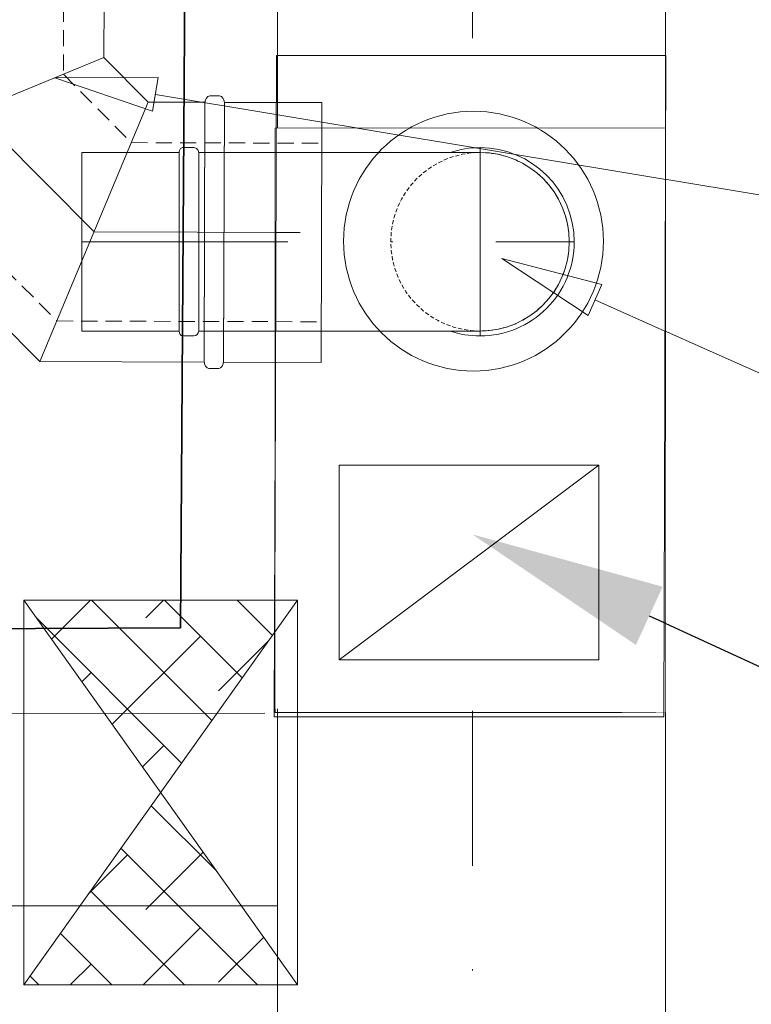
# Model space of a CAD drawing. Header units: centimetres. Extents: x -122 to 72759, y 3298 to 43172.
# Tile 173 of 243: x 30861 to 30906, y 17123 to 17184. Entities that reach past the tile are written whole.
import ezdxf
from ezdxf import colors
from ezdxf.entities.mleader import LeaderData, LeaderLine
from ezdxf.enums import TextEntityAlignment as Align
from ezdxf.lldxf.tags import DXFTag
from ezdxf.math import Vec2, Vec3

# ---------------------------------------------------------------- set-up
doc = ezdxf.new("R2010")
doc.units = ezdxf.units.CM
doc.header["$MEASUREMENT"] = 0
for name, pattern in [('CONTINOUS', [0]), ('DASHDOT', [25.4, 12.7, -6.35, 0, -6.35]), ('DASHEDX2', [1.5, 1, -0.5]), ('HIDDEN', [0.375, 0.25, -0.125])]:
    doc.linetypes.add(name, pattern=pattern)
doc.layers.get('0').update_dxf_attribs({"lineweight": 5})
for name, color, linetype, lineweight in [('0-OSIE', 7, 'DASHDOT', 5), ('0-Sciany', 7, 'Continuous', 5), ('07 wentylacja', 7, 'Continuous', 5), ('2DH_PRO_z', 240, 'Continuous', 15), ('_ ściany konstrukcyjne', 7, 'Continuous', 5), ('CP_AXIS', 143, 'DASHDOT', 9), ('CP_DETAL', 33, 'Continuous', 9), ('CP_HIDDE', 203, 'HIDDEN', 9), ('IS_INSTAL GAZ_Opis', 7, 'Continuous', 5), ('IS_otw_PRZEJSCI Ppoz', 1, 'Continuous', 9), ('IS_Powrót', 5, 'DASH', 35), ('IS_Text_Odbiornikow_Therm', 7, 'Continuous', 5), ('S_GAZ-opis', 7, 'CONTINOUS', 18), ('widok', 7, 'Continuous', 5), ('wymiarowanie', 7, 'Continuous', 5)]:
    doc.layers.add(name, color=color, linetype=linetype, lineweight=lineweight)
doc.layers.add('IS_Opisy_działek_Therm', color=7, linetype='SOLID', lineweight=5, true_color=0x000000)
doc.styles.add('Arial-sanit', font='arial.ttf')
doc.styles.add('CP_ATTR', font='ROMANS.SHX')
doc.styles.add('IS_KS_wewn_opis', font='ARIALN.TTF', dxfattribs={"width": 0.8, "height": 18})
doc.styles.add('MM_100', font='arial.ttf', dxfattribs={"height": 16})
tags = doc.linetypes.add('DASH', pattern=[15, 10, -5]).pattern_tags.tags
tags[6:7] = [DXFTag(74, 4), DXFTag(75, 0), DXFTag(340, '0'), DXFTag(46, 0.0), DXFTag(50, 0.0), DXFTag(44, 0.0), DXFTag(45, 0.0)]
tags[4:5] = [DXFTag(74, 4), DXFTag(75, 0), DXFTag(340, '0'), DXFTag(46, 0.0), DXFTag(50, 0.0), DXFTag(44, 0.0), DXFTag(45, 0.0)]
tags = doc.linetypes.add('SOLID', pattern=[10, 10, 0]).pattern_tags.tags
tags[6:7] = [DXFTag(74, 4), DXFTag(75, 0), DXFTag(340, '0'), DXFTag(46, 0.0), DXFTag(50, 0.0), DXFTag(44, 0.0), DXFTag(45, 0.0)]
tags[4:5] = [DXFTag(74, 4), DXFTag(75, 0), DXFTag(340, '0'), DXFTag(46, 0.0), DXFTag(50, 0.0), DXFTag(44, 0.0), DXFTag(45, 0.0)]

# ---------------------------------------------------------------- blocks, each defined once
blk = doc.blocks.new('G$C429A6C2F')
at = {"layer": '0-OSIE', "lineweight": 5}
blk.add_lwpolyline([(446.7644967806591, 355.8467869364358), (446.7645002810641, -325.1637477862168)], dxfattribs=at)
at = {"layer": '0-Sciany', "lineweight": 5}
blk.add_line((182.3959316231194, -245.8206165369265), (434.7539216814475, -245.8130780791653), dxfattribs=at)
at = {"layer": '_ ściany konstrukcyjne', "lineweight": 5}
for points in [[(434.7469383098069, -12.0371936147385), (434.7562920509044, -325.1637477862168)], [(458.6252920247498, -12.03766449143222), (458.6745229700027, -325.1637477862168)], [(11.9945592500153, -233.9646485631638), (433.9722102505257, -233.9352861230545)]]:
    blk.add_lwpolyline(points, dxfattribs=at)
at = {"layer": 'widok', "lineweight": 5}
for points in [[(434.6249044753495, -197.9085454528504), (458.6244886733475, -197.9085455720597), (458.6244885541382, -233.907054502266), (434.6249043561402, -233.907054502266)], [(438.6249546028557, -201.4077999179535), (454.6251266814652, -201.4078001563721), (454.6251267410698, -213.4075706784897), (438.6249545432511, -213.4075705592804)], [(438.6249544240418, -230.4078000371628), (454.6251266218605, -230.4078000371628), (454.6251265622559, -218.4080293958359), (438.6249544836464, -218.4080293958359)]]:
    blk.add_lwpolyline(points, close=True, dxfattribs=at)
for points in [[(454.6246487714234, -201.4078000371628), (438.6254324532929, -213.4075705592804)], [(438.6254323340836, -230.4078000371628), (454.6246486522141, -218.4080293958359)]]:
    blk.add_lwpolyline(points, dxfattribs=at)
blk = doc.blocks.new('2dchmd004_m01')
for p, q in [((60, 50), (0, 50)), ((0, -50), (0, 50)), ((60, -50), (60, 50)), ((60, -50), (0, -50))]:
    blk.add_line(p, q)
blk = doc.blocks.new('2dchmd004_m02')
for p, q in [((0, -50), (0, 50)), ((9, 53), (3, 53)), ((12, -50), (12, 50)), ((9, -53), (3, -53))]:
    blk.add_line(p, q)
for centre, start, end in [((3, 50), 90, 180), ((9, 50), 0, 90), ((3, -50), 180, 270), ((9, -50), 270, 0)]:
    blk.add_arc(centre, 3, start, end)
blk = doc.blocks.new('2hpn_fls002_0056_zzj4no2')
at = {"linetype": 'DASHEDX2'}
for p, q in [((9.92462120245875, 9.70279579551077), (9.92462120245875, 21.42462120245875)), ((20.92462120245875, 5.14644660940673), (20.92462120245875, 21.42462120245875)), ((5.72182540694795, 5.5), (9.92462120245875, 9.70279579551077)), ((-6, 5.5), (5.72182540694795, 5.5)), ((10.27817459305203, -5.5), (20.92462120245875, 5.14644660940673)), ((-6, -5.5), (10.27817459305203, -5.5))]:
    blk.add_line(p, q, dxfattribs=at)
for p, q in [((7.42462120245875, 10.73832970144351), (7.42462120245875, 14.22462120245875)), ((7.42462120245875, 14.22462120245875), (23.42462120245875, 14.22462120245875)), ((23.42462120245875, 14.22462120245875), (23.42462120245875, 4.110912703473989)), ((4.686291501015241, 8.000000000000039), (7.42462120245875, 10.73832970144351)), ((-6, 8.100000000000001), (9.769962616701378e-15, 8.10000000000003)), ((-6, -8.1), (-6, 8.100000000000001)), ((9.769962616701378e-15, 8.10000000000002), (0, -8.10000000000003)), ((0.9000000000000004, 8.399999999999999), (0.2000000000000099, 8.399999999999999)), ((1.2, 8), (1.2, -8)), ((1.2, 8.00000000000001), (4.686291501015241, 8.000000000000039)), ((11.31370849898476, -8), (23.42462120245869, 4.11091270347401)), ((-6, -8.1), (0, -8.10000000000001)), ((0.2000000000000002, -8.4), (0.9000000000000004, -8.4)), ((1.2, -8), (11.31370849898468, -8))]:
    blk.add_line(p, q)
for centre, major_axis, ratio, start_param, end_param in [((0.2000000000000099, 8.10000000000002), (0, 0.29999999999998), 0.66666666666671, 0, 1.5707963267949), ((0.9000000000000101, 8), (0, 0.4), 0.7500000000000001, -1.5707963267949, 0), ((0.2000000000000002, -8.10000000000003), (0, 0.29999999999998), 0.66666666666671, 1.5707963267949, 3.14159265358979), ((0.9000000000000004, -8), (0, 0.4), 0.7500000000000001, 3.14159265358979, 4.712388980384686)]:
    blk.add_ellipse(centre, major_axis=major_axis, ratio=ratio, start_param=start_param, end_param=end_param)
at = {"layer": 'CP_AXIS'}
for p, q in [((15.42462120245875, 7.42462120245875), (15.42462120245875, 21.42462120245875)), ((8.00000000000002, 0), (15.42462120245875, 7.42462120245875)), ((-6, 0), (8.00000000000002, 0))]:
    blk.add_line(p, q, dxfattribs=at)
at = {"layer": 'CP_DETAL'}
for p, q in [((23.42462120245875, 4.110912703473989), (7.42462120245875, 10.73832970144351)), ((11.31370849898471, -8), (4.686291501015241, 8.000000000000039))]:
    blk.add_line(p, q, dxfattribs=at)
at = {"xscale": 0.1, "rotation": 90}
for name, p, yscale in [('2dchmd004_m01', (15.42462120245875, 15.42462120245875), 0.16), ('2dchmd004_m02', (15.42462120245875, 14.22462120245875), 0.15849056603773)]:
    blk.add_blockref(name, p, dxfattribs=dict(at, yscale=yscale))
at = {"linetype": 'ByBlock', "style": 'CP_ATTR', "flags": 9}
for tag, p in [('TEMPERATURE', (-5.29723282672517, -7.98482310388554)), ('CHARACTER', (-5.29723282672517, -7.98481262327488)), ('ORDER-NO', (-5.29723282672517, -7.98485209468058)), ('NAME', (-5.29723282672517, -7.984794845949)), ('FLOW', (-5.29723282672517, -7.98480373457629)), ('NUMBER', (-5.29723282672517, -7.98483199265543)), ('PRODUCT-TYPE', (-5.29723282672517, -7.98484181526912)), ('OTHER', (-5.29720666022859, -7.98479485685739)), ('PN', (-5.29720708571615, -7.98480373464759)), ('PRODUCER', (-5.29719453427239, -7.98480373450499)), ('VOLTAGE', (-5.29718198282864, -7.98483247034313)), ('ARTICLE', (-5.29717836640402, -7.98479322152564)), ('WEIGHT', (-5.29717411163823, -7.98481307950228)), ('GROUP', (-5.2971726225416, -7.98482289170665)), ('POWER', (-5.29717240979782, -7.98485326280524)), ('DN', (-5.29715241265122, -7.98484321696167))]:
    blk.add_attdef(tag, text='', height=5e-05, dxfattribs=at).set_placement(p, align=Align.MIDDLE_LEFT)
blk = doc.blocks.new('Lhpn_fls003_0284_5o6xnj4')
for p, q in [((6.00000000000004, 5.50000000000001), (0, 5.5)), ((0, 5.5), (0, -5.50000000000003)), ((6.00000000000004, 5.50000000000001), (6.00000000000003, -5.50000000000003)), ((6.90000000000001, 5.8001221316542), (6.20000000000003, 5.8001221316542)), ((7.2, 5.5), (24.52792206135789, 5.5)), ((7.2, 5.5), (7.2, -5.5)), ((6.00000000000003, -5.50000000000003), (0, -5.50000000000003)), ((6.20000000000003, -5.79987789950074), (6.90000000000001, -5.79987789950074)), ((7.2, -5.5), (24.52792206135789, -5.5))]:
    blk.add_line(p, q)
for centre, radius, start, end in [((24.52792206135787, 0), 5.8, 89.9999999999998, 108.5086280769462), ((24.52792206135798, 0), 5.8, 1.70754729e-06, 90.00000000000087), ((24.52792206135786, 0), 5.5, 0, 89.99999999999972), ((24.52792206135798, 0), 5.8, -90.00000000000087, 1.70754729e-06), ((24.52792206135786, 0), 5.5, -89.99999999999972, 0), ((24.52792206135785, 0), 5.8, -108.508628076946, -89.99999999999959)]:
    blk.add_arc(centre, radius, start, end)
for centre, major_axis, ratio, start_param, end_param in [((6.20000000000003, 5.50000000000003), (0, 0.30012213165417), 0.66639537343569, 0, 1.5707963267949), ((6.90000000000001, 5.5), (0, 0.3001221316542), 0.9995930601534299, -1.5707963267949, 0), ((6.20000000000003, -5.50000000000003), (0, 0.2998778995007), 0.66693811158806, 1.5707963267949, 3.14159265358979), ((6.90000000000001, -5.5), (-0.29999999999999, 0), 0.99959299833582, 1.5707963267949, 3.141592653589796)]:
    blk.add_ellipse(centre, major_axis=major_axis, ratio=ratio, start_param=start_param, end_param=end_param)
at = {"layer": 'CP_AXIS'}
for p, q in [((24.52792206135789, -5.8), (24.52792206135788, 5.80000000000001)), ((0, 0), (30.32792206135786, 0))]:
    blk.add_line(p, q, dxfattribs=at)
at = {"layer": 'CP_HIDDE'}
blk.add_circle((24.52792206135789, 0), 5.5, dxfattribs=at)
at = {"linetype": 'ByBlock', "style": 'CP_ATTR', "flags": 9}
for tag, p in [('TEMPERATURE', (0.70276717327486, -5.49448809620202)), ('CHARACTER', (0.70276717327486, -5.49448428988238)), ('ORDER-NO', (0.70276717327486, -5.49449862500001)), ('NAME', (0.70276717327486, -5.49447783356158)), ('FLOW', (0.70276717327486, -5.49448106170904)), ('NUMBER', (0.70276717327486, -5.49449132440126)), ('PRODUCT-TYPE', (0.70276717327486, -5.49449489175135)), ('OTHER', (0.70279333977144, -5.49447783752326)), ('PN', (0.70279291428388, -5.49448106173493)), ('PRODUCER', (0.70280546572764, -5.49448106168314)), ('VOLTAGE', (0.70281801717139, -5.49449149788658)), ('ARTICLE', (0.70282163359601, -5.49447724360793)), ('WEIGHT', (0.7028258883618, -5.49448445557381)), ('GROUP', (0.70282737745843, -5.49448801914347)), ('POWER', (0.70282759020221, -5.49449904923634)), ('DN', (0.70284758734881, -5.49449540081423))]:
    blk.add_attdef(tag, text='', height=5e-05, dxfattribs=at).set_placement(p, align=Align.MIDDLE_LEFT)
blk = doc.blocks.new('_None')
blk = doc.blocks.new('_Closed')
at = {"color": 0, "linetype": 'ByBlock', "lineweight": -2}
for p, q in [((-1, 0.1666666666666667), (0, 0)), ((-1, 0.1666666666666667), (-1, -0.1666666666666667)), ((0, 0), (-1, -0.1666666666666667)), ((0, 0), (-1, 0))]:
    blk.add_line(p, q, dxfattribs=at)
blk = doc.blocks.new('*U2219')
h = blk.add_hatch()
h.set_pattern_fill('ANSI38', color=256, scale=0.01)
h.set_pattern_definition([(45, (0, 0), (-0.02245064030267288, 0.02245064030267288), []), (135, (0, 0), (-0.06735192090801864, 0.02245064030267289), [0.079375, -0.047625])])
h.paths.add_polyline_path([(0, 0.03133059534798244), (0.2369366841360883, 0.1999999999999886), (0.2369366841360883, 0.03133059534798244), (0, 0.1999999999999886)])
blk.add_lwpolyline([(0, 0.1999999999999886), (0.2369366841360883, 0.1999999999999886), (0.2369366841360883, 0.03133059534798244), (-6.281686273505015e-32, 0.03133059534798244)], close=True)
blk.add_lwpolyline([(-6.281686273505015e-32, 0.03133059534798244), (0.2369366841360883, 0.1999999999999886), (0.2369366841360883, 0.03133059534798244), (0, 0.1999999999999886), (-6.281686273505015e-32, 0.03133059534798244)])
blk = doc.blocks.new('G$CB254430C')
blk.add_circle((12.28132089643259, 29.29675259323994), 8)
at = {"layer": 'widok', "lineweight": 5}
for points in [[(0.1398031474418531, 40.74330677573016), (24.1393873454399, 40.74330665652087), (23.99958419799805, 0), (0, 0)], [(4.000050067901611, 3.499254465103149), (20.00022226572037, 3.499254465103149), (20.00022220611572, 15.49902510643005), (4.000050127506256, 15.49902510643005)]]:
    blk.add_lwpolyline(points, close=True, dxfattribs=at)
blk.add_lwpolyline([(4.00052797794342, 3.499254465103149), (19.99974429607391, 15.49902510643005)], dxfattribs=at)
blk = doc.blocks.new('_ClosedBlank')
at = {"color": 0, "linetype": 'ByBlock', "lineweight": -2}
for p, q in [((-1, 0.1666666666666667), (0, 0)), ((-1, 0.1666666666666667), (-1, -0.1666666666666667)), ((0, 0), (-1, -0.1666666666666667))]:
    blk.add_line(p, q, dxfattribs=at)

msp = doc.modelspace()

# ---------------------------------------------------------------- block references
msp.add_blockref('G$C429A6C2F', (30441.86860369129, 17374.75215867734))

# ---------------------------------------------------------------- next in the draw order: linework, layer by layer
at = {"layer": 'IS_Powrót', "elevation": -0.9900000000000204}
msp.add_lwpolyline([(30871.07377785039, 17207.28199732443), (30870.65322603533, 17146.07596513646), (30821.56731466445, 17145.83289746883)], dxfattribs=at)

# ---------------------------------------------------------------- next in the draw order: wipeouts: each hides what was drawn before it
at = {"lineweight": 5, "ltscale": 0.5}
msp.add_wipeout([(30876.493508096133, 17176.843613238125), (30900.52312230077, 17176.843613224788), (30900.523122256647, 17140.84510420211), (30876.495817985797, 17141.08070506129)], dxfattribs=at).dxf.layer = 'wymiarowanie'

# ---------------------------------------------------------------- next in the draw order: block references
msp.add_blockref('G$CB254430C', (30876.42160599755, 17140.58841089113))
at = {"layer": '2DH_PRO_z', "rotation": 269.8264763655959}
msp.add_blockref('2hpn_fls002_0056_zzj4no2', (30857.95803916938, 17185.90765295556), dxfattribs=at)
at = {"layer": '2DH_PRO_z'}
msp.add_blockref('Lhpn_fls003_0284_5o6xnj4', (30864.57694479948, 17169.846362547), dxfattribs=at)
at = {"layer": 'IS_otw_PRZEJSCI Ppoz', "lineweight": -3, "xscale": 100, "yscale": 100, "zscale": 100, "rotation": 90.00000000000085}
msp.add_blockref('*U2219', (30881.00134501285, 17124.07653326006), dxfattribs=at)

# ---------------------------------------------------------------- next in the draw order: leaders
at = {"layer": '07 wentylacja', "lineweight": 5}
ml = msp.add_multileader_mtext('Standard', dxfattribs=at)
ml.set_content('{\\fArial Narrow|b0|i0|c238|p34;Kanał wywiewny  awaryjny\\fCalibri Light|b0|i0|c238|p34;\\P\\fArial Narrow|b0|i0|c238|p34;w dzwiach kratka 250 cm²\\fCalibri Light|b0|i0|c238|p34;\\P\\fArial Narrow|b0|i0|c238|p34;zakończony przy posadzce}', color=256, style='MM_100')
ml.set_leader_properties()
ml.build(insert=Vec2(0, 0))
ml.multileader.update_dxf_attribs({"text_left_attachment_type": 2, "text_right_attachment_type": 2, "dogleg_length": 3, "arrow_head_size": 12})
ctx = ml.context
ctx.base_point, ctx.char_height, ctx.arrow_head_size, ctx.landing_gap_size, ctx.plane_origin, ctx.plane_x_axis, ctx.plane_y_axis = Vec3(31050.42160599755, 17395.58841089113), 14, 12, 1, Vec3(31568.35907761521, 18086.00768454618), Vec3(1, -6.123233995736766e-16), Vec3(6.123233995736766e-16, 1)
ctx.left_attachment, ctx.right_attachment = 2, 2
notes = []
notes.append((ctx, [(0, (1, 1, 0), (31047.42160599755, 17395.58841089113), (1, -6.123233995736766e-16), 3, [(0, [(30774.80772883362, 17381.29895396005)], 0, [])])]))
ctx.mtext.insert, ctx.mtext.text_direction, ctx.mtext.defined_height, ctx.mtext.flow_direction = Vec3(31051.42160599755, 17428.0465736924), Vec3(1, -6.123233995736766e-16), 36, 5
ml = msp.add_multileader_mtext('Standard', dxfattribs=at)
ml.set_content('{\\fArial Narrow|b0|i0|c238|p34;Kanał wywiewny  \\Pkratka 12x16 cm}', color=256, style='MM_100')
ml.set_leader_properties()
ml.build(insert=Vec2(0, 0))
ml.multileader.update_dxf_attribs({"text_left_attachment_type": 2, "text_right_attachment_type": 2, "dogleg_length": 3, "arrow_head_size": 12})
ctx = ml.context
ctx.base_point, ctx.char_height, ctx.arrow_head_size, ctx.landing_gap_size, ctx.plane_origin, ctx.plane_x_axis, ctx.plane_y_axis = Vec3(31070.3156238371, 17069.54062643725), 14, 12, 1, Vec3(31409.37618565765, 17653.63708266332), Vec3(1, -6.123233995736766e-16), Vec3(6.123233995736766e-16, 1)
ctx.left_attachment, ctx.right_attachment = 2, 2
notes.append((ctx, [(0, (1, 1, 0), (31067.3156238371, 17069.54062643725), (1, -6.123233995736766e-16), 3, [(0, [(30888.63310344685, 17151.82466223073)], 0, [])])]))
ctx.mtext.insert, ctx.mtext.text_direction, ctx.mtext.defined_height, ctx.mtext.flow_direction = Vec3(31071.3156238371, 17088.35531493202), Vec3(1, -6.123233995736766e-16), 36, 5
at = {"layer": 'IS_INSTAL GAZ_Opis'}
ml = msp.add_multileader_mtext('Standard', dxfattribs=at)
ml.set_content('{\\fArial Narrow|b0|i0|c238|p34;komin powietrzno-spalinowy\\P%%C160/110 w pustaku %%c160\\P%%c110}', color=256, style='Arial-sanit')
ml.set_leader_properties(color=256, linetype='ByLayer', lineweight=-1)
ml.set_arrow_properties(name='CLOSED')
ml.build(insert=Vec2(0, 0))
ml.multileader.update_dxf_attribs({"text_left_attachment_type": 6, "text_right_attachment_type": 6, "arrow_head_size": 5})
ctx = ml.context
ctx.base_point, ctx.char_height, ctx.arrow_head_size, ctx.plane_origin, ctx.plane_x_axis, ctx.plane_y_axis = Vec3(31008.78832701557, 17178.58326792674), 15, 5, Vec3(30840.97025458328, 17089.65577066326), Vec3(1, -2.449293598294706e-16), Vec3(2.449293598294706e-16, 1)
ctx.left_attachment, ctx.right_attachment = 6, 6
notes.append((ctx, [(0, (1, 1, 0), (31000.78832701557, 17178.58326792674), (1, -2.449293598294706e-16), 8, [(0, [(30863.58946037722, 17200.88210600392)], 0, [])])]))
ctx.mtext.insert, ctx.mtext.text_direction, ctx.mtext.width, ctx.mtext.flow_direction = Vec3(31010.78832701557, 17194.18695141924), Vec3(1, -2.449293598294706e-16), 282.6946517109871, 5
at = {"layer": 'IS_Opisy_działek_Therm'}
ml = msp.add_multileader_mtext('Standard', dxfattribs=at)
ml.set_content('{\\fAgency FB|b0|i0|c0|p0;instal c.t\\P\\fArial Narrow|b0|i0|c238|p34; \\fAgency FB|b0|i0|c0|p0;35 x 1,5-\\P27700 W}', color=256, style='Arial-sanit')
ml.set_leader_properties(color=256, linetype='ByLayer', lineweight=-1)
ml.set_arrow_properties(name='CLOSED')
ml.build(insert=Vec2(0, 0))
ml.multileader.update_dxf_attribs({"text_left_attachment_type": 6, "text_right_attachment_type": 6, "arrow_head_size": 5})
ctx = ml.context
ctx.base_point, ctx.char_height, ctx.arrow_head_size, ctx.plane_origin, ctx.plane_x_axis, ctx.plane_y_axis = Vec3(30809.43981706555, 17035.75531080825), 15, 5, Vec3(31120.42330038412, 17181.20996194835), Vec3(1, -2.449293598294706e-16), Vec3(2.449293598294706e-16, 1)
ctx.left_attachment, ctx.right_attachment = 6, 6
notes.append((ctx, [(0, (1, 1, 0), (30801.43981706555, 17035.75531080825), (1, -2.449293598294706e-16), 8, [(0, [(30763.34968727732, 17154.73604888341)], 0, [])])]))
ctx.mtext.insert, ctx.mtext.text_direction, ctx.mtext.width, ctx.mtext.flow_direction = Vec3(30811.43981706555, 17050.79355172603), Vec3(1, -2.449293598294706e-16), 163.1400319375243, 5
at = {"layer": 'IS_Text_Odbiornikow_Therm', "lineweight": 5}
ml = msp.add_multileader_mtext('Standard', dxfattribs=at)
ml.set_content('{\\W1;\\fTimes New Roman|b0|i0|c0|p0;k4}', color=256, style='IS_KS_wewn_opis')
ml.set_leader_properties(color=256, linetype='ByLayer', lineweight=-1)
ml.set_arrow_properties(name='CLOSEDBLANK')
ml.build(insert=Vec2(0, 0))
ml.multileader.update_dxf_attribs({"text_left_attachment_type": 6, "text_right_attachment_type": 6, "dogleg_length": 5.018105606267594, "arrow_head_size": 6.272632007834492})
ctx = ml.context
ctx.base_point, ctx.char_height, ctx.arrow_head_size, ctx.landing_gap_size, ctx.plane_origin = Vec3(30950.80537738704, 17166.1621077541), 13, 6.272632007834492, 1.254526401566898, Vec3(30818.48518095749, 17016.29655744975)
ctx.left_attachment, ctx.right_attachment, ctx.text_align_type = 6, 6, 2
notes.append((ctx, [(1, (1, 1, 0), (30945.78727178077, 17166.1621077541), (1, 0), 5.018105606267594, [(0, [(30862.92072345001, 17179.95566418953)], 0, [])])]))
ctx.mtext.insert, ctx.mtext.alignment, ctx.mtext.flow_direction = Vec3(30970.43048778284, 17182.15576312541), 3, 5
ml = msp.add_multileader_mtext('Standard', dxfattribs=at)
ml.set_content('{\\W1;\\fTimes New Roman|b0|i0|c0|p0;k5}', color=256, style='IS_KS_wewn_opis')
ml.set_leader_properties(color=256, linetype='ByLayer', lineweight=-1)
ml.set_arrow_properties(name='CLOSEDBLANK')
ml.build(insert=Vec2(0, 0))
ml.multileader.update_dxf_attribs({"text_left_attachment_type": 6, "text_right_attachment_type": 6, "dogleg_length": 5.018105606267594, "arrow_head_size": 6.272632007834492})
ctx = ml.context
ctx.base_point, ctx.char_height, ctx.arrow_head_size, ctx.landing_gap_size, ctx.plane_origin = Vec3(30951.2752634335, 17143.958963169), 13, 6.272632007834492, 1.254526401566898, Vec3(30813.11732088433, 17023.54316854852)
ctx.left_attachment, ctx.right_attachment, ctx.text_align_type = 6, 6, 2
notes.append((ctx, [(1, (1, 1, 0), (30946.25715782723, 17143.958963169), (1, 0), 5.018105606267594, [(0, [(30890.45442353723, 17168.81510171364)], 0, [])])]))
ctx.mtext.insert, ctx.mtext.alignment, ctx.mtext.flow_direction = Vec3(30970.3005180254, 17157.51195523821), 3, 5
ml = msp.add_multileader_mtext('Standard', dxfattribs=at)
ml.set_content('{\\W1;\\fTimes New Roman|b0|i0|c0|p0;13}', color=256, style='IS_KS_wewn_opis')
ml.set_leader_properties(color=256, linetype='ByLayer', lineweight=-1)
ml.set_arrow_properties(name='CLOSEDBLANK')
ml.build(insert=Vec2(0, 0))
ml.multileader.update_dxf_attribs({"text_left_attachment_type": 6, "text_right_attachment_type": 6, "dogleg_length": 5.018105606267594, "arrow_head_size": 6.272632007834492})
ctx = ml.context
ctx.base_point, ctx.char_height, ctx.arrow_head_size, ctx.landing_gap_size, ctx.plane_origin = Vec3(30854.75491919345, 17104.95180803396), 15, 6.272632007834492, 1.254526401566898, Vec3(30681.450987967, 16996.57138885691)
ctx.left_attachment, ctx.right_attachment = 6, 6
notes.append((ctx, [(1, (1, 1, 0), (30849.73681358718, 17104.95180803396), (1, 0), 5.018105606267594, [(0, [(30852.31422064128, 17152.7265040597)], 0, [])])]))
ctx.mtext.insert, ctx.mtext.flow_direction = Vec3(30856.00944559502, 17120.21136102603), 5
at = {"layer": 'S_GAZ-opis'}
ml = msp.add_multileader_mtext('Standard', dxfattribs=at)
ml.set_content('{\\fArial Narrow|b0|i1|c238|p34;\\H0.777778x;Szafka gazowa LPG z reduktorem II%%D\\fArial|b0|i1|c238|p34;\\P\\fArial Narrow|b0|i1|c238|p34; i zaworem głównym dn25mm\\fArial|b0|i1|c238|p34;\\P\\fArial Narrow|b0|i1|c238|p34;Dół szafki min. 0,5 m n.p.t.\\fArial|b0|i1|c238|p34;\\P\\fArial Narrow|b0|i1|c238|p34;Wymiary szafki metalowej: 400x400x200\\fCentury Gothic|b0|i1|c238|p34;\\H1.285714x;.}', color=256, style='Arial-sanit')
ml.set_leader_properties()
ml.set_arrow_properties(name='NONE')
ml.build(insert=Vec2(0, 0))
ml.multileader.update_dxf_attribs({"text_left_attachment_type": 5, "text_right_attachment_type": 5, "text_top_attachment_type": 10, "dogleg_length": 0.08000000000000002, "arrow_head_size": 1080, "scale": 0.09})
ctx = ml.context
ctx.base_point, ctx.scale, ctx.char_height, ctx.arrow_head_size, ctx.landing_gap_size, ctx.plane_origin, ctx.plane_x_axis, ctx.plane_y_axis = Vec3(30942.46019676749, 17466.82839953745), 0.09, 18, 1080, 18, Vec3(32463.54613763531, 17274.37041942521), Vec3(1, 1.99159850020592e-16), Vec3(-1.99159850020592e-16, 1)
ctx.left_attachment, ctx.right_attachment, ctx.bottom_attachment = 5, 5, 10
notes.append((ctx, [(1, (1, 1, 0), (30942.45299676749, 17466.82839953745), (1, 1.99159850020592e-16), 0.0072, [(0, [(30622.49733889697, 17417.17343948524)], 0, [])])]))
ctx.mtext.insert, ctx.mtext.text_direction, ctx.mtext.flow_direction = Vec3(30960.46019676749, 17563.47916835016), Vec3(1, 1.99159850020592e-16), 5
for ctx, leaders in notes:
    for number, flags, end, landing, length, lines in leaders:
        leader = LeaderData()
        leader.index, (leader.has_last_leader_line, leader.has_dogleg_vector, leader.attachment_direction) = number, flags
        leader.last_leader_point, leader.dogleg_vector, leader.dogleg_length = Vec3(end), Vec3(landing), length
        for number, points, colour, breaks in lines:
            line = LeaderLine()
            line.index, line.vertices, line.color, line.breaks = number, Vec3.list(points), colors.encode_raw_color(colour), breaks
            leader.lines.append(line)
        ctx.leaders.append(leader)

doc.saveas('drawing.dxf')
